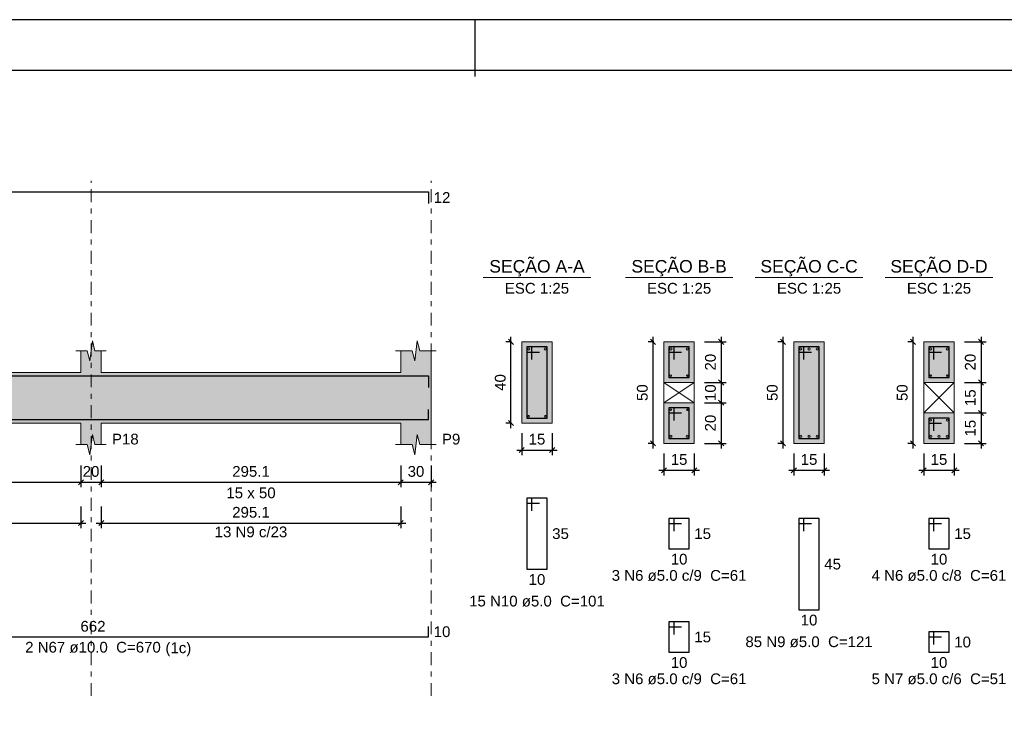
# Model space of a CAD drawing. Header units: millimetres. Extents: x 0 to 119, y 0 to 84.
# Tile 18 of 21: x 73 to 92, y 70 to 84. Entities that reach past the tile are written whole.
import ezdxf

# ---------------------------------------------------------------- set-up
doc = ezdxf.new("R2010")
doc.units = ezdxf.units.MM
doc.header["$MEASUREMENT"] = 0
doc.linetypes.add('DASHDOT', pattern=[2.54, 1.27, -0.635, 0, -0.635])
doc.linetypes.add('NULL', pattern=[0])
doc.layers.get('0').update_dxf_attribs({"lineweight": 18})
for name, color, linetype, lineweight in [('Descrição da armadura', 7, 'Continuous', 0), ('DT-Barras na forma', 2, 'Continuous', 30), ('DT-Barras no corte', 5, 'Continuous', 5), ('DT-Barras rebatidas', 2, 'Continuous', 30), ('DT-Cotas', 9, 'Continuous', 5), ('DT-Forma', 5, 'Continuous', 5), ('DT-Hachura forma vigas', 254, 'Continuous', 5), ('DT-Hachura seção vigas', 254, 'Continuous', 5), ('DT-Pontilhado', 9, 'DASHDOT', 5), ('DT-Textos', 7, 'Continuous', 5), ('Textos armaduras', 7, 'Continuous', 0)]:
    doc.layers.add(name, color=color, linetype=linetype, lineweight=lineweight)
doc.layers.add('SEDUC_MARF', color=1, linetype='Continuous')
doc.layers.add('SEDUC_MARGG', color=7, linetype='Continuous')
doc.styles.add('Arial', font='txt')
doc.dimstyles.new('UM_25.000000', dxfattribs={"dimtxt": 0.18, "dimasz": 0.1, "dimexe": 0.1, "dimexo": 0.2, "dimgap": 0, "dimtad": 1, "dimtih": 1, "dimtoh": 1, "dimdec": 1, "dimlfac": 25, "dimzin": 0, "dimdsep": 46, "dimtxsty": 'Standard', "dimcen": 0.09, "dimdle": 0.1, "dimadec": 1, "dimazin": 2, "dimtfac": 1, "dimtdec": 4, "dimtofl": 0, "dimtmove": 0, "dimatfit": 3, "dimfxl": 1, "dimtolj": 1, "dimarcsym": 0})
doc.dimstyles.new('UM_50.000000', dxfattribs={"dimtxt": 0.18, "dimasz": 0.1, "dimexe": 0.1, "dimexo": 0.2, "dimgap": 0, "dimtad": 1, "dimtih": 1, "dimtoh": 1, "dimdec": 1, "dimlfac": 50, "dimzin": 0, "dimdsep": 46, "dimtxsty": 'Standard', "dimcen": 0.09, "dimdle": 0.1, "dimadec": 1, "dimazin": 2, "dimtfac": 1, "dimtdec": 4, "dimtofl": 0, "dimtmove": 0, "dimatfit": 3, "dimfxl": 1, "dimtolj": 1, "dimarcsym": 0})

# ---------------------------------------------------------------- blocks, each defined once
blk = doc.blocks.new('_Oblique')
at = {"color": 0, "linetype": 'ByBlock', "lineweight": -2}
blk.add_line((-0.5, -0.5), (0.5, 0.5), dxfattribs=at)
blk = doc.blocks.new('*D180')
at = {"layer": 'Defpoints', "color": 0}
for p in [(67.959, 75.518), (74.136, 75.518), (74.136, 74.989)]:
    blk.add_point(p, dxfattribs=at)
at = {"layer": 'DT-Cotas', "color": 0, "lineweight": -2}
for p, q in [((67.959, 75.318), (67.959, 74.889)), ((74.136, 75.318), (74.136, 74.889)), ((67.859, 74.989), (74.236, 74.989))]:
    blk.add_line(p, q, dxfattribs=at)
at = {"layer": 'DT-Cotas', "color": 0, "lineweight": -2, "xscale": 0.1, "yscale": 0.1, "zscale": 0.1, "rotation": 180}
blk.add_blockref('_Oblique', (67.959, 74.989), dxfattribs=at)
at = {"layer": 'DT-Cotas', "color": 0, "lineweight": -2, "xscale": 0.1, "yscale": 0.1, "zscale": 0.1}
blk.add_blockref('_Oblique', (74.136, 74.989), dxfattribs=at)
at = {"layer": 'DT-Cotas', "color": 7, "insert": (71.048, 75.201), "char_height": 0.2118, "attachment_point": 5, "rotation": 0.0057, "style": 'Arial'}
blk.add_mtext('\\A1;308.9', dxfattribs=at)
blk = doc.blocks.new('*D181')
at = {"layer": 'Defpoints', "color": 0}
for p in [(74.136, 75.518), (74.536, 75.518), (74.536, 74.989)]:
    blk.add_point(p, dxfattribs=at)
at = {"layer": 'DT-Cotas', "color": 0, "lineweight": -2}
for p, q in [((74.136, 75.318), (74.136, 74.889)), ((74.536, 75.318), (74.536, 74.889)), ((74.036, 74.989), (74.636, 74.989))]:
    blk.add_line(p, q, dxfattribs=at)
at = {"layer": 'DT-Cotas', "color": 0, "lineweight": -2, "xscale": 0.1, "yscale": 0.1, "zscale": 0.1, "rotation": 180}
blk.add_blockref('_Oblique', (74.136, 74.989), dxfattribs=at)
at = {"layer": 'DT-Cotas', "color": 0, "lineweight": -2, "xscale": 0.1, "yscale": 0.1, "zscale": 0.1}
blk.add_blockref('_Oblique', (74.536, 74.989), dxfattribs=at)
at = {"layer": 'DT-Cotas', "color": 7, "insert": (74.336, 75.201), "char_height": 0.2118, "attachment_point": 5, "rotation": 0.0057, "style": 'Arial'}
blk.add_mtext('\\A1;20', dxfattribs=at)
blk = doc.blocks.new('*D182')
at = {"layer": 'Defpoints', "color": 0}
for p in [(74.536, 75.518), (80.439, 75.518), (80.439, 74.989)]:
    blk.add_point(p, dxfattribs=at)
at = {"layer": 'DT-Cotas', "color": 0, "lineweight": -2}
for p, q in [((74.536, 75.318), (74.536, 74.889)), ((80.439, 75.318), (80.439, 74.889)), ((74.436, 74.989), (80.539, 74.989))]:
    blk.add_line(p, q, dxfattribs=at)
at = {"layer": 'DT-Cotas', "color": 0, "lineweight": -2, "xscale": 0.1, "yscale": 0.1, "zscale": 0.1, "rotation": 180}
blk.add_blockref('_Oblique', (74.536, 74.989), dxfattribs=at)
at = {"layer": 'DT-Cotas', "color": 0, "lineweight": -2, "xscale": 0.1, "yscale": 0.1, "zscale": 0.1}
blk.add_blockref('_Oblique', (80.439, 74.989), dxfattribs=at)
at = {"layer": 'DT-Cotas', "color": 7, "insert": (77.488, 75.201), "char_height": 0.2118, "attachment_point": 5, "rotation": 0.0057, "style": 'Arial'}
blk.add_mtext('\\A1;295.1', dxfattribs=at)
blk = doc.blocks.new('*D183')
at = {"layer": 'Defpoints', "color": 0}
for p in [(80.439, 75.518), (81.039, 75.518), (81.039, 74.989)]:
    blk.add_point(p, dxfattribs=at)
at = {"layer": 'DT-Cotas', "color": 0, "lineweight": -2}
for p, q in [((80.439, 75.318), (80.439, 74.889)), ((81.039, 75.318), (81.039, 74.889)), ((80.339, 74.989), (81.139, 74.989))]:
    blk.add_line(p, q, dxfattribs=at)
at = {"layer": 'DT-Cotas', "color": 0, "lineweight": -2, "xscale": 0.1, "yscale": 0.1, "zscale": 0.1, "rotation": 180}
blk.add_blockref('_Oblique', (80.439, 74.989), dxfattribs=at)
at = {"layer": 'DT-Cotas', "color": 0, "lineweight": -2, "xscale": 0.1, "yscale": 0.1, "zscale": 0.1}
blk.add_blockref('_Oblique', (81.039, 74.989), dxfattribs=at)
at = {"layer": 'DT-Cotas', "color": 7, "insert": (80.739, 75.201), "char_height": 0.2118, "attachment_point": 5, "rotation": 0.0057, "style": 'Arial'}
blk.add_mtext('\\A1;30', dxfattribs=at)
blk = doc.blocks.new('*D188')
at = {"layer": 'Defpoints', "color": 0}
for p in [(82.612, 77.754), (82.824, 77.754), (82.824, 76.154)]:
    blk.add_point(p, dxfattribs=at)
at = {"layer": 'DT-Cotas', "color": 0, "lineweight": -2}
for p, q in [((82.612, 76.054), (82.612, 77.854)), ((82.624, 77.754), (82.512, 77.754)), ((82.624, 76.154), (82.512, 76.154))]:
    blk.add_line(p, q, dxfattribs=at)
at = {"layer": 'DT-Cotas', "color": 0, "lineweight": -2, "xscale": 0.1, "yscale": 0.1, "zscale": 0.1}
for p, rotation in [((82.612, 77.754), 90), ((82.612, 76.154), 270)]:
    blk.add_blockref('_Oblique', p, dxfattribs=dict(at, rotation=rotation))
at = {"layer": 'DT-Cotas', "color": 7, "insert": (82.401, 76.954), "char_height": 0.2118, "attachment_point": 5, "rotation": 90, "style": 'Arial'}
blk.add_mtext('\\A1;40', dxfattribs=at)
blk = doc.blocks.new('*D189')
at = {"layer": 'Defpoints', "color": 0}
for p in [(82.824, 76.154), (83.424, 76.154), (83.424, 75.624)]:
    blk.add_point(p, dxfattribs=at)
at = {"layer": 'DT-Cotas', "color": 0, "lineweight": -2}
for p, q in [((82.824, 75.954), (82.824, 75.524)), ((83.424, 75.954), (83.424, 75.524)), ((82.724, 75.624), (83.524, 75.624))]:
    blk.add_line(p, q, dxfattribs=at)
at = {"layer": 'DT-Cotas', "color": 0, "lineweight": -2, "xscale": 0.1, "yscale": 0.1, "zscale": 0.1, "rotation": 180}
blk.add_blockref('_Oblique', (82.824, 75.624), dxfattribs=at)
at = {"layer": 'DT-Cotas', "color": 0, "lineweight": -2, "xscale": 0.1, "yscale": 0.1, "zscale": 0.1}
blk.add_blockref('_Oblique', (83.424, 75.624), dxfattribs=at)
at = {"layer": 'DT-Cotas', "color": 7, "insert": (83.124, 75.836), "char_height": 0.2118, "attachment_point": 5, "rotation": 0.0057, "style": 'Arial'}
blk.add_mtext('\\A1;15', dxfattribs=at)
blk = doc.blocks.new('*D190')
at = {"layer": 'Defpoints', "color": 0}
for p in [(85.413, 77.754), (85.625, 77.754), (85.625, 75.754)]:
    blk.add_point(p, dxfattribs=at)
at = {"layer": 'DT-Cotas', "color": 0, "lineweight": -2}
for p, q in [((85.413, 75.654), (85.413, 77.854)), ((85.425, 77.754), (85.313, 77.754)), ((85.425, 75.754), (85.313, 75.754))]:
    blk.add_line(p, q, dxfattribs=at)
at = {"layer": 'DT-Cotas', "color": 0, "lineweight": -2, "xscale": 0.1, "yscale": 0.1, "zscale": 0.1}
for p, rotation in [((85.413, 77.754), 90), ((85.413, 75.754), 270)]:
    blk.add_blockref('_Oblique', p, dxfattribs=dict(at, rotation=rotation))
at = {"layer": 'DT-Cotas', "color": 7, "insert": (85.201, 76.754), "char_height": 0.2118, "attachment_point": 5, "rotation": 90, "style": 'Arial'}
blk.add_mtext('\\A1;50', dxfattribs=at)
blk = doc.blocks.new('*D191')
at = {"layer": 'Defpoints', "color": 0}
for p in [(85.625, 75.754), (86.225, 75.754), (86.225, 75.224)]:
    blk.add_point(p, dxfattribs=at)
at = {"layer": 'DT-Cotas', "color": 0, "lineweight": -2}
for p, q in [((85.625, 75.554), (85.625, 75.124)), ((86.225, 75.554), (86.225, 75.124)), ((85.525, 75.224), (86.325, 75.224))]:
    blk.add_line(p, q, dxfattribs=at)
at = {"layer": 'DT-Cotas', "color": 0, "lineweight": -2, "xscale": 0.1, "yscale": 0.1, "zscale": 0.1, "rotation": 180}
blk.add_blockref('_Oblique', (85.625, 75.224), dxfattribs=at)
at = {"layer": 'DT-Cotas', "color": 0, "lineweight": -2, "xscale": 0.1, "yscale": 0.1, "zscale": 0.1}
blk.add_blockref('_Oblique', (86.225, 75.224), dxfattribs=at)
at = {"layer": 'DT-Cotas', "color": 7, "insert": (85.925, 75.436), "char_height": 0.2118, "attachment_point": 5, "rotation": 0.0057, "style": 'Arial'}
blk.add_mtext('\\A1;15', dxfattribs=at)
blk = doc.blocks.new('*D192')
at = {"layer": 'Defpoints', "color": 0}
for p in [(86.225, 77.754), (86.225, 76.954), (86.754, 76.954)]:
    blk.add_point(p, dxfattribs=at)
at = {"layer": 'DT-Cotas', "color": 0, "lineweight": -2}
for p, q in [((86.754, 77.854), (86.754, 76.854)), ((86.425, 77.754), (86.854, 77.754)), ((86.425, 76.954), (86.854, 76.954))]:
    blk.add_line(p, q, dxfattribs=at)
at = {"layer": 'DT-Cotas', "color": 0, "lineweight": -2, "xscale": 0.1, "yscale": 0.1, "zscale": 0.1}
for p, rotation in [((86.754, 77.754), 90), ((86.754, 76.954), 270)]:
    blk.add_blockref('_Oblique', p, dxfattribs=dict(at, rotation=rotation))
at = {"layer": 'DT-Cotas', "color": 7, "insert": (86.543, 77.354), "char_height": 0.2118, "attachment_point": 5, "rotation": 90, "style": 'Arial'}
blk.add_mtext('\\A1;20', dxfattribs=at)
blk = doc.blocks.new('*D193')
at = {"layer": 'Defpoints', "color": 0}
for p in [(86.225, 76.954), (86.225, 76.554), (86.754, 76.554)]:
    blk.add_point(p, dxfattribs=at)
at = {"layer": 'DT-Cotas', "color": 0, "lineweight": -2}
for p, q in [((86.754, 77.054), (86.754, 76.454)), ((86.425, 76.954), (86.854, 76.954)), ((86.425, 76.554), (86.854, 76.554))]:
    blk.add_line(p, q, dxfattribs=at)
at = {"layer": 'DT-Cotas', "color": 0, "lineweight": -2, "xscale": 0.1, "yscale": 0.1, "zscale": 0.1}
for p, rotation in [((86.754, 76.954), 90), ((86.754, 76.554), 270)]:
    blk.add_blockref('_Oblique', p, dxfattribs=dict(at, rotation=rotation))
at = {"layer": 'DT-Cotas', "color": 7, "insert": (86.543, 76.754), "char_height": 0.2118, "attachment_point": 5, "rotation": 90, "style": 'Arial'}
blk.add_mtext('\\A1;10', dxfattribs=at)
blk = doc.blocks.new('*D194')
at = {"layer": 'Defpoints', "color": 0}
for p in [(86.225, 76.554), (86.225, 75.754), (86.754, 75.754)]:
    blk.add_point(p, dxfattribs=at)
at = {"layer": 'DT-Cotas', "color": 0, "lineweight": -2}
for p, q in [((86.754, 76.654), (86.754, 75.654)), ((86.425, 76.554), (86.854, 76.554)), ((86.425, 75.754), (86.854, 75.754))]:
    blk.add_line(p, q, dxfattribs=at)
at = {"layer": 'DT-Cotas', "color": 0, "lineweight": -2, "xscale": 0.1, "yscale": 0.1, "zscale": 0.1}
for p, rotation in [((86.754, 76.554), 90), ((86.754, 75.754), 270)]:
    blk.add_blockref('_Oblique', p, dxfattribs=dict(at, rotation=rotation))
at = {"layer": 'DT-Cotas', "color": 7, "insert": (86.543, 76.154), "char_height": 0.2118, "attachment_point": 5, "rotation": 90, "style": 'Arial'}
blk.add_mtext('\\A1;20', dxfattribs=at)
blk = doc.blocks.new('*D195')
at = {"layer": 'Defpoints', "color": 0}
for p in [(87.974, 77.754), (88.186, 77.754), (88.186, 75.754)]:
    blk.add_point(p, dxfattribs=at)
at = {"layer": 'DT-Cotas', "color": 0, "lineweight": -2}
for p, q in [((87.974, 75.654), (87.974, 77.854)), ((87.986, 77.754), (87.874, 77.754)), ((87.986, 75.754), (87.874, 75.754))]:
    blk.add_line(p, q, dxfattribs=at)
at = {"layer": 'DT-Cotas', "color": 0, "lineweight": -2, "xscale": 0.1, "yscale": 0.1, "zscale": 0.1}
for p, rotation in [((87.974, 77.754), 90), ((87.974, 75.754), 270)]:
    blk.add_blockref('_Oblique', p, dxfattribs=dict(at, rotation=rotation))
at = {"layer": 'DT-Cotas', "color": 7, "insert": (87.762, 76.754), "char_height": 0.2118, "attachment_point": 5, "rotation": 90, "style": 'Arial'}
blk.add_mtext('\\A1;50', dxfattribs=at)
blk = doc.blocks.new('*D196')
at = {"layer": 'Defpoints', "color": 0}
for p in [(88.186, 75.754), (88.786, 75.754), (88.786, 75.224)]:
    blk.add_point(p, dxfattribs=at)
at = {"layer": 'DT-Cotas', "color": 0, "lineweight": -2}
for p, q in [((88.186, 75.554), (88.186, 75.124)), ((88.786, 75.554), (88.786, 75.124)), ((88.086, 75.224), (88.886, 75.224))]:
    blk.add_line(p, q, dxfattribs=at)
at = {"layer": 'DT-Cotas', "color": 0, "lineweight": -2, "xscale": 0.1, "yscale": 0.1, "zscale": 0.1, "rotation": 180}
blk.add_blockref('_Oblique', (88.186, 75.224), dxfattribs=at)
at = {"layer": 'DT-Cotas', "color": 0, "lineweight": -2, "xscale": 0.1, "yscale": 0.1, "zscale": 0.1}
blk.add_blockref('_Oblique', (88.786, 75.224), dxfattribs=at)
at = {"layer": 'DT-Cotas', "color": 7, "insert": (88.486, 75.436), "char_height": 0.2118, "attachment_point": 5, "rotation": 0.0057, "style": 'Arial'}
blk.add_mtext('\\A1;15', dxfattribs=at)
blk = doc.blocks.new('*D197')
at = {"layer": 'Defpoints', "color": 0}
for p in [(90.535, 77.754), (90.747, 77.754), (90.747, 75.754)]:
    blk.add_point(p, dxfattribs=at)
at = {"layer": 'DT-Cotas', "color": 0, "lineweight": -2}
for p, q in [((90.535, 75.654), (90.535, 77.854)), ((90.547, 77.754), (90.435, 77.754)), ((90.547, 75.754), (90.435, 75.754))]:
    blk.add_line(p, q, dxfattribs=at)
at = {"layer": 'DT-Cotas', "color": 0, "lineweight": -2, "xscale": 0.1, "yscale": 0.1, "zscale": 0.1}
for p, rotation in [((90.535, 77.754), 90), ((90.535, 75.754), 270)]:
    blk.add_blockref('_Oblique', p, dxfattribs=dict(at, rotation=rotation))
at = {"layer": 'DT-Cotas', "color": 7, "insert": (90.323, 76.754), "char_height": 0.2118, "attachment_point": 5, "rotation": 90, "style": 'Arial'}
blk.add_mtext('\\A1;50', dxfattribs=at)
blk = doc.blocks.new('*D198')
at = {"layer": 'Defpoints', "color": 0}
for p in [(90.747, 75.754), (91.347, 75.754), (91.347, 75.224)]:
    blk.add_point(p, dxfattribs=at)
at = {"layer": 'DT-Cotas', "color": 0, "lineweight": -2}
for p, q in [((90.747, 75.554), (90.747, 75.124)), ((91.347, 75.554), (91.347, 75.124)), ((90.647, 75.224), (91.447, 75.224))]:
    blk.add_line(p, q, dxfattribs=at)
at = {"layer": 'DT-Cotas', "color": 0, "lineweight": -2, "xscale": 0.1, "yscale": 0.1, "zscale": 0.1, "rotation": 180}
blk.add_blockref('_Oblique', (90.747, 75.224), dxfattribs=at)
at = {"layer": 'DT-Cotas', "color": 0, "lineweight": -2, "xscale": 0.1, "yscale": 0.1, "zscale": 0.1}
blk.add_blockref('_Oblique', (91.347, 75.224), dxfattribs=at)
at = {"layer": 'DT-Cotas', "color": 7, "insert": (91.047, 75.436), "char_height": 0.2118, "attachment_point": 5, "rotation": 0.0057, "style": 'Arial'}
blk.add_mtext('\\A1;15', dxfattribs=at)
blk = doc.blocks.new('*D199')
at = {"layer": 'Defpoints', "color": 0}
for p in [(91.347, 77.754), (91.347, 76.954), (91.877, 76.954)]:
    blk.add_point(p, dxfattribs=at)
at = {"layer": 'DT-Cotas', "color": 0, "lineweight": -2}
for p, q in [((91.877, 77.854), (91.877, 76.854)), ((91.547, 77.754), (91.977, 77.754)), ((91.547, 76.954), (91.977, 76.954))]:
    blk.add_line(p, q, dxfattribs=at)
at = {"layer": 'DT-Cotas', "color": 0, "lineweight": -2, "xscale": 0.1, "yscale": 0.1, "zscale": 0.1}
for p, rotation in [((91.877, 77.754), 90), ((91.877, 76.954), 270)]:
    blk.add_blockref('_Oblique', p, dxfattribs=dict(at, rotation=rotation))
at = {"layer": 'DT-Cotas', "color": 7, "insert": (91.665, 77.354), "char_height": 0.2118, "attachment_point": 5, "rotation": 90, "style": 'Arial'}
blk.add_mtext('\\A1;20', dxfattribs=at)
blk = doc.blocks.new('*D200')
at = {"layer": 'Defpoints', "color": 0}
for p in [(91.347, 76.954), (91.347, 76.354), (91.877, 76.354)]:
    blk.add_point(p, dxfattribs=at)
at = {"layer": 'DT-Cotas', "color": 0, "lineweight": -2}
for p, q in [((91.877, 77.054), (91.877, 76.254)), ((91.547, 76.954), (91.977, 76.954)), ((91.547, 76.354), (91.977, 76.354))]:
    blk.add_line(p, q, dxfattribs=at)
at = {"layer": 'DT-Cotas', "color": 0, "lineweight": -2, "xscale": 0.1, "yscale": 0.1, "zscale": 0.1}
for p, rotation in [((91.877, 76.954), 90), ((91.877, 76.354), 270)]:
    blk.add_blockref('_Oblique', p, dxfattribs=dict(at, rotation=rotation))
at = {"layer": 'DT-Cotas', "color": 7, "insert": (91.665, 76.654), "char_height": 0.2118, "attachment_point": 5, "rotation": 90, "style": 'Arial'}
blk.add_mtext('\\A1;15', dxfattribs=at)
blk = doc.blocks.new('*D201')
at = {"layer": 'Defpoints', "color": 0}
for p in [(91.347, 76.354), (91.347, 75.754), (91.877, 75.754)]:
    blk.add_point(p, dxfattribs=at)
at = {"layer": 'DT-Cotas', "color": 0, "lineweight": -2}
for p, q in [((91.547, 76.354), (91.977, 76.354)), ((91.877, 76.454), (91.877, 75.654)), ((91.547, 75.754), (91.977, 75.754))]:
    blk.add_line(p, q, dxfattribs=at)
at = {"layer": 'DT-Cotas', "color": 0, "lineweight": -2, "xscale": 0.1, "yscale": 0.1, "zscale": 0.1}
for p, rotation in [((91.877, 76.354), 90), ((91.877, 75.754), 270)]:
    blk.add_blockref('_Oblique', p, dxfattribs=dict(at, rotation=rotation))
at = {"layer": 'DT-Cotas', "color": 7, "insert": (91.665, 76.054), "char_height": 0.2118, "attachment_point": 5, "rotation": 90, "style": 'Arial'}
blk.add_mtext('\\A1;15', dxfattribs=at)
blk = doc.blocks.new('*D209')
at = {"layer": 'Defpoints', "color": 0}
for p in [(67.959, 74.714), (74.136, 74.714), (74.136, 74.184)]:
    blk.add_point(p, dxfattribs=at)
at = {"layer": 'DT-Cotas', "color": 0, "lineweight": -2}
for p, q in [((67.959, 74.514), (67.959, 74.084)), ((74.136, 74.514), (74.136, 74.084)), ((67.859, 74.184), (74.236, 74.184))]:
    blk.add_line(p, q, dxfattribs=at)
at = {"layer": 'DT-Cotas', "color": 0, "lineweight": -2, "xscale": 0.1, "yscale": 0.1, "zscale": 0.1, "rotation": 180}
blk.add_blockref('_Oblique', (67.959, 74.184), dxfattribs=at)
at = {"layer": 'DT-Cotas', "color": 0, "lineweight": -2, "xscale": 0.1, "yscale": 0.1, "zscale": 0.1}
blk.add_blockref('_Oblique', (74.136, 74.184), dxfattribs=at)
at = {"layer": 'DT-Cotas', "color": 7, "insert": (71.048, 74.396), "char_height": 0.2118, "attachment_point": 5, "rotation": 0.0057, "style": 'Arial'}
blk.add_mtext('\\A1;308.9', dxfattribs=at)
blk = doc.blocks.new('*D210')
at = {"layer": 'Defpoints', "color": 0}
for p in [(74.536, 74.714), (80.439, 74.714), (80.439, 74.184)]:
    blk.add_point(p, dxfattribs=at)
at = {"layer": 'DT-Cotas', "color": 0, "lineweight": -2}
for p, q in [((74.536, 74.514), (74.536, 74.084)), ((80.439, 74.514), (80.439, 74.084)), ((74.436, 74.184), (80.539, 74.184))]:
    blk.add_line(p, q, dxfattribs=at)
at = {"layer": 'DT-Cotas', "color": 0, "lineweight": -2, "xscale": 0.1, "yscale": 0.1, "zscale": 0.1, "rotation": 180}
blk.add_blockref('_Oblique', (74.536, 74.184), dxfattribs=at)
at = {"layer": 'DT-Cotas', "color": 0, "lineweight": -2, "xscale": 0.1, "yscale": 0.1, "zscale": 0.1}
blk.add_blockref('_Oblique', (80.439, 74.184), dxfattribs=at)
at = {"layer": 'DT-Cotas', "color": 7, "insert": (77.488, 74.396), "char_height": 0.2118, "attachment_point": 5, "rotation": 0.0057, "style": 'Arial'}
blk.add_mtext('\\A1;295.1', dxfattribs=at)

msp = doc.modelspace()

# ---------------------------------------------------------------- hatches: boundary and pattern name
at = {"layer": 'DT-Hachura forma vigas', "linetype": 'Continuous'}
h = msp.add_hatch(color=254, dxfattribs=at)
h.paths.add_polyline_path([(81.0391, 75.7302), (81.0391, 76.1538), (81.0391, 77.1538), (81.0391, 77.5774), (80.8141, 77.5774), (80.7641, 77.7774), (80.7141, 77.3774), (80.6641, 77.5774), (80.4391, 77.5774), (80.4391, 77.1538), (74.5363, 77.1538), (74.5363, 77.5774), (74.4113, 77.5774), (74.3613, 77.7774), (74.3113, 77.3774), (74.2613, 77.5774), (74.1363, 77.5774), (74.1363, 77.1538), (67.9591, 77.1538), (67.9591, 77.5774), (67.8341, 77.5774), (67.7841, 77.7774), (67.7341, 77.3774), (67.6841, 77.5774), (67.5591, 77.5774), (67.5591, 77.1538), (62.7391, 77.1538), (62.7391, 76.1538), (67.5591, 76.1538), (67.5591, 75.7302), (67.6841, 75.7302), (67.7341, 75.5302), (67.7841, 75.9302), (67.8341, 75.7302), (67.9591, 75.7302), (67.9591, 76.1538), (74.1363, 76.1538), (74.1363, 75.7302), (74.2613, 75.7302), (74.3113, 75.5302), (74.3613, 75.9302), (74.4113, 75.7302), (74.5363, 75.7302), (74.5363, 76.1538), (80.4391, 76.1538), (80.4391, 75.7302), (80.6641, 75.7302), (80.7141, 75.5302), (80.7641, 75.9302), (80.8141, 75.7302), (81.0391, 75.7302)])
h.paths.add_polyline_path([(65.4591, 76.7538), (64.8591, 76.7538), (64.8591, 76.4538), (65.4591, 76.4538), (65.4591, 76.7538)], flags=0)
at = {"layer": 'DT-Hachura seção vigas', "linetype": 'Continuous'}
for points in [[(82.8242, 76.1538), (82.8242, 76.1538), (83.4242, 76.1538), (83.4242, 77.7538), (82.8242, 77.7538), (82.8242, 76.1538)], [(88.186, 75.7538), (88.186, 75.7538), (88.786, 75.7538), (88.786, 77.7538), (88.186, 77.7538), (88.186, 75.7538)]]:
    msp.add_hatch(color=254, dxfattribs=at).paths.add_polyline_path(points)
h = msp.add_hatch(color=254, dxfattribs=at)
h.paths.add_polyline_path([(85.6249, 75.7538), (85.6249, 75.7538), (86.2249, 75.7538), (86.2249, 77.7538), (85.6249, 77.7538), (85.6249, 75.7538)])
h.paths.add_polyline_path([(86.2249, 76.9538), (85.6249, 76.9538), (85.6249, 76.5538), (86.2249, 76.5538), (86.2249, 76.9538)], flags=0)
h = msp.add_hatch(color=254, dxfattribs=at)
h.paths.add_polyline_path([(90.747, 75.7538), (90.747, 75.7538), (91.347, 75.7538), (91.347, 77.7538), (90.747, 77.7538), (90.747, 75.7538)])
h.paths.add_polyline_path([(91.347, 76.9538), (90.747, 76.9538), (90.747, 76.3538), (91.347, 76.3538), (91.347, 76.9538)], flags=0)

# ---------------------------------------------------------------- linework, layer by layer
at = {"layer": 'DT-Barras na forma'}
for p, q in [((83.0242, 77.6538), (82.9242, 77.6538)), ((82.9242, 77.6538), (82.9242, 76.2538)), ((83.3242, 77.6538), (82.9242, 77.6538)), ((82.9242, 77.6538), (82.9242, 77.5538)), ((83.0242, 77.4038), (83.0242, 77.6538)), ((83.3242, 76.2538), (83.3242, 77.6538)), ((88.386, 77.6538), (88.286, 77.6538)), ((88.286, 77.6538), (88.286, 75.8538)), ((88.686, 77.6538), (88.286, 77.6538)), ((88.286, 77.6538), (88.286, 77.5538)), ((88.386, 77.4038), (88.386, 77.6538)), ((88.686, 75.8538), (88.686, 77.6538)), ((82.9242, 77.5538), (83.1742, 77.5538)), ((88.286, 77.5538), (88.536, 77.5538)), ((82.9242, 76.2538), (83.3242, 76.2538)), ((88.286, 75.8538), (88.686, 75.8538))]:
    msp.add_line(p, q, dxfattribs=at)
for points in [[(85.8249, 77.4038), (85.8249, 77.6538), (85.7249, 77.6538), (85.7249, 77.0538), (86.1249, 77.0538), (86.1249, 77.6538), (85.7249, 77.6538), (85.7249, 77.5538), (85.9749, 77.5538)], [(90.947, 77.4038), (90.947, 77.6538), (90.847, 77.6538), (90.847, 77.0538), (91.247, 77.0538), (91.247, 77.6538), (90.847, 77.6538), (90.847, 77.5538), (91.097, 77.5538)], [(62.0239, 77.0838), (80.9891, 77.0838), (80.9891, 76.8538)], [(67.7591, 76.2238), (80.9891, 76.2238), (80.9891, 76.4238)], [(85.8249, 76.2038), (85.8249, 76.4538), (85.7249, 76.4538), (85.7249, 75.8538), (86.1249, 75.8538), (86.1249, 76.4538), (85.7249, 76.4538), (85.7249, 76.3538), (85.9749, 76.3538)], [(90.947, 76.0038), (90.947, 76.2538), (90.847, 76.2538), (90.847, 75.8538), (91.247, 75.8538), (91.247, 76.2538), (90.847, 76.2538), (90.847, 76.1538), (91.097, 76.1538)]]:
    msp.add_lwpolyline(points, dxfattribs=at)
at = {"layer": 'DT-Barras no corte'}
for centre, radius in [((82.9642, 77.6138), 0.02), ((83.2842, 77.6138), 0.02), ((85.7649, 77.6138), 0.02), ((86.0849, 77.6138), 0.02), ((88.326, 77.6138), 0.02), ((88.486, 77.6138), 0.02), ((88.646, 77.6138), 0.02), ((90.887, 77.6138), 0.02), ((91.207, 77.6138), 0.02), ((85.7609, 77.0898), 0.016), ((86.0889, 77.0898), 0.016), ((90.883, 77.0898), 0.016), ((91.211, 77.0898), 0.016), ((82.9602, 76.2898), 0.016), ((83.2882, 76.2898), 0.016), ((85.7609, 76.4178), 0.016), ((86.0889, 76.4178), 0.016), ((90.887, 76.2138), 0.02), ((91.207, 76.2138), 0.02), ((85.7649, 75.8938), 0.02), ((86.0849, 75.8938), 0.02), ((88.326, 75.8938), 0.02), ((88.486, 75.8938), 0.02), ((88.646, 75.8938), 0.02), ((90.887, 75.8938), 0.02), ((91.047, 75.8938), 0.02), ((91.207, 75.8938), 0.02)]:
    msp.add_circle(centre, radius, dxfattribs=at)
at = {"layer": 'DT-Barras rebatidas'}
for points in [[(62.0239, 80.7126), (80.9891, 80.7126), (80.9891, 80.4826)], [(83.0242, 74.4271), (83.0242, 74.6771), (82.9242, 74.6771), (82.9242, 73.2771), (83.3242, 73.2771), (83.3242, 74.6771), (82.9242, 74.6771), (82.9242, 74.5771), (83.1742, 74.5771)], [(85.8249, 74.0271), (85.8249, 74.2771), (85.7249, 74.2771), (85.7249, 73.6771), (86.1249, 73.6771), (86.1249, 74.2771), (85.7249, 74.2771), (85.7249, 74.1771), (85.9749, 74.1771)], [(88.386, 74.0271), (88.386, 74.2771), (88.286, 74.2771), (88.286, 72.4771), (88.686, 72.4771), (88.686, 74.2771), (88.286, 74.2771), (88.286, 74.1771), (88.536, 74.1771)], [(90.947, 74.0271), (90.947, 74.2771), (90.847, 74.2771), (90.847, 73.6771), (91.247, 73.6771), (91.247, 74.2771), (90.847, 74.2771), (90.847, 74.1771), (91.097, 74.1771)], [(85.8249, 71.9917), (85.8249, 72.2417), (85.7249, 72.2417), (85.7249, 71.6417), (86.1249, 71.6417), (86.1249, 72.2417), (85.7249, 72.2417), (85.7249, 72.1417), (85.9749, 72.1417)], [(67.7591, 71.9454), (80.9891, 71.9454), (80.9891, 72.1454)], [(90.947, 71.7917), (90.947, 72.0417), (90.847, 72.0417), (90.847, 71.6417), (91.247, 71.6417), (91.247, 72.0417), (90.847, 72.0417), (90.847, 71.9417), (91.097, 71.9417)]]:
    msp.add_lwpolyline(points, dxfattribs=at)
at = {"layer": 'DT-Forma'}
for p, q in [((74.3113, 77.3774), (74.3613, 77.7774)), ((74.3613, 77.7774), (74.4113, 77.5774)), ((80.7141, 77.3774), (80.7641, 77.7774)), ((80.7641, 77.7774), (80.8141, 77.5774)), ((83.4242, 77.7538), (82.8242, 77.7538)), ((82.8242, 77.7538), (82.8242, 76.1538)), ((83.4242, 76.1538), (83.4242, 77.7538)), ((86.2249, 77.7538), (85.6249, 77.7538)), ((85.6249, 77.7538), (85.6249, 75.7538)), ((86.2249, 75.7538), (86.2249, 77.7538)), ((88.786, 77.7538), (88.186, 77.7538)), ((88.186, 77.7538), (88.186, 75.7538)), ((88.786, 75.7538), (88.786, 77.7538)), ((91.347, 77.7538), (90.747, 77.7538)), ((90.747, 77.7538), (90.747, 75.7538)), ((91.347, 75.7538), (91.347, 77.7538)), ((74.0363, 77.5774), (74.2613, 77.5774)), ((74.1363, 77.1538), (74.1363, 77.5774)), ((74.2613, 77.5774), (74.3113, 77.3774)), ((74.4113, 77.5774), (74.6363, 77.5774)), ((74.5363, 77.5774), (74.5363, 77.1538)), ((80.3391, 77.5774), (80.6641, 77.5774)), ((80.4391, 77.1538), (80.4391, 77.5774)), ((80.6641, 77.5774), (80.7141, 77.3774)), ((80.8141, 77.5774), (81.1391, 77.5774)), ((81.0391, 77.5774), (81.0391, 77.1538)), ((67.9591, 77.1538), (74.1363, 77.1538)), ((74.5363, 77.1538), (80.4391, 77.1538)), ((85.6249, 76.9538), (86.2249, 76.9538)), ((85.6249, 76.9538), (86.2249, 76.5538)), ((85.6249, 76.5538), (86.2249, 76.9538)), ((90.747, 76.9538), (91.347, 76.9538)), ((90.747, 76.9538), (91.347, 76.3538)), ((90.747, 76.3538), (91.347, 76.9538)), ((85.6249, 76.5538), (86.2249, 76.5538)), ((90.747, 76.3538), (91.347, 76.3538)), ((67.9591, 76.1538), (74.1363, 76.1538)), ((74.1363, 76.1538), (74.1363, 75.7302)), ((74.5363, 75.7302), (74.5363, 76.1538)), ((74.5363, 76.1538), (80.4391, 76.1538)), ((80.4391, 76.1538), (80.4391, 75.7302)), ((81.0391, 75.7302), (81.0391, 76.1538)), ((82.8242, 76.1538), (83.4242, 76.1538)), ((74.3113, 75.5302), (74.3613, 75.9302)), ((74.3613, 75.9302), (74.4113, 75.7302)), ((80.7141, 75.5302), (80.7641, 75.9302)), ((80.7641, 75.9302), (80.8141, 75.7302)), ((74.0363, 75.7302), (74.2613, 75.7302)), ((74.2613, 75.7302), (74.3113, 75.5302)), ((74.4113, 75.7302), (74.6363, 75.7302)), ((80.3391, 75.7302), (80.6641, 75.7302)), ((80.6641, 75.7302), (80.7141, 75.5302)), ((80.8141, 75.7302), (81.1391, 75.7302)), ((85.6249, 75.7538), (86.2249, 75.7538)), ((88.186, 75.7538), (88.786, 75.7538)), ((90.747, 75.7538), (91.347, 75.7538))]:
    msp.add_line(p, q, dxfattribs=at)
at = {"layer": 'DT-Forma', "linetype": 'Continuous'}
msp.add_line((81.0391, 77.1538), (81.0391, 76.1538), dxfattribs=at)
at = {"layer": 'DT-Pontilhado', "ltscale": 0.2}
for p, q in [((74.3363, 70.7785), (74.3363, 80.9244)), ((81.0391, 70.7785), (81.0391, 80.9244))]:
    msp.add_line(p, q, dxfattribs=at)
at = {"layer": 'DT-Textos'}
for p, q in [((82.0652, 79.0187), (84.1832, 79.0187)), ((84.8659, 79.0187), (86.9839, 79.0187)), ((87.427, 79.0187), (89.545, 79.0187)), ((89.988, 79.0187), (92.106, 79.0187))]:
    msp.add_line(p, q, dxfattribs=at)
at = {"layer": 'SEDUC_MARF'}
msp.add_line((81.9015, 84.1), (81.9015, 82.9804), dxfattribs=at)
msp.add_lwpolyline([(118.9, 84.1), (0, 84.1), (0, 0), (118.9, 0)], close=True, dxfattribs=at)
at = {"layer": 'SEDUC_MARGG'}
msp.add_lwpolyline([(2.5, 1), (117.9, 1), (117.9, 83.1), (2.5, 83.1), (2.5, 1)], dxfattribs=at)

# ---------------------------------------------------------------- texts
at = {"layer": 'Descrição da armadura', "linetype": 'NULL', "char_height": 0.2118, "attachment_point": 8, "line_spacing_factor": 0.9, "style": 'Arial'}
for s, insert, width in [('13 N9 c/23', (77.4877, 73.9024), 2.805127), ('3 N6 ø5.0 c/9  C=61', (85.925, 73.0419), 5.206689), ('4 N6 ø5.0 c/8  C=61', (91.047, 73.0419), 5.206689), ('15 N10 ø5.0  C=101', (83.124, 72.5359), 5.239541), ('85 N9 ø5.0  C=121', (88.486, 71.7359), 4.916973), ('2 N67 ø10.0  C=670', (74.374, 71.6279), 5.239541), ('3 N6 ø5.0 c/9  C=61', (85.925, 71.0059), 5.206689), ('5 N7 ø5.0 c/6  C=51', (91.047, 71.0059), 5.206689)]:
    msp.add_mtext(s, dxfattribs=dict(at, insert=insert, width=width))
at = {"layer": 'DT-Textos', "linetype": 'NULL', "line_spacing_factor": 0.798, "style": 'Arial'}
for s, insert, char_height, width, attachment_point in [('SEÇÃO A-A', (83.124, 79.043), 0.2471, 3.812061, 8), ('SEÇÃO B-B', (85.925, 79.043), 0.2471, 3.812061, 8), ('SEÇÃO C-C', (88.486, 79.043), 0.2471, 3.889307, 8), ('SEÇÃO D-D', (91.047, 79.043), 0.2471, 3.889307, 8), ('ESC 1:25', (83.124, 78.7009), 0.2118, 2.482559, 8), ('ESC 1:25', (85.925, 78.7009), 0.2118, 2.482559, 8), ('ESC 1:25', (88.486, 78.7009), 0.2118, 2.482559, 8), ('ESC 1:25', (91.047, 78.7009), 0.2118, 2.482559, 8), ('P18', (74.748, 75.7299), 0.2118, 1.031992, 7), ('P9', (81.251, 75.7299), 0.2118, 0.709424, 7), ('15 x 50', (77.488, 74.6709), 0.2118, 1.902559, 8), ('(1c)', (75.802, 71.558), 0.2118, 0.998857, 7)]:
    msp.add_mtext(s, dxfattribs=dict(at, insert=insert, char_height=char_height, width=width, attachment_point=attachment_point))
at = {"layer": 'Textos armaduras', "linetype": 'NULL', "char_height": 0.2118, "line_spacing_factor": 0.9, "style": 'Arial'}
for s, insert, width, attachment_point in [('12', (81.0891, 80.7035), 1.045137, 1), ('35', (83.4242, 74.083), 1.045137, 1), ('15', (86.2249, 74.083), 1.045137, 1), ('15', (91.347, 74.083), 1.045137, 1), ('10', (85.9249, 73.5798), 1.045137, 2), ('10', (91.047, 73.5798), 1.045137, 2), ('45', (88.786, 73.483), 1.045137, 1), ('10', (83.1242, 73.1798), 1.045137, 2), ('10', (88.486, 72.3798), 1.045137, 2), ('662', (74.3741, 72.0427), 1.367705, 8), ('10', (81.0891, 72.1513), 1.045137, 1), ('15', (86.2249, 72.0476), 1.045137, 1), ('10', (91.347, 71.9476), 1.045137, 1), ('10', (85.9249, 71.5444), 1.045137, 2), ('10', (91.047, 71.5444), 1.045137, 2)]:
    msp.add_mtext(s, dxfattribs=dict(at, insert=insert, width=width, attachment_point=attachment_point))

# ---------------------------------------------------------------- dimensions: what is measured, and where the dimension line sits
at = {"layer": 'DT-Cotas'}
for base, p1, p2, picture, middle in [((82.6124, 77.7538), (82.8242, 76.1538), (82.8242, 77.7538), '*D188', (82.4006, 76.9538)), ((85.4131, 77.7538), (85.6249, 75.7538), (85.6249, 77.7538), '*D190', (85.2013, 76.7538)), ((86.7544, 76.9538), (86.2249, 77.7538), (86.2249, 76.9538), '*D192', (86.5426, 77.3538)), ((87.9742, 77.7538), (88.186, 75.7538), (88.186, 77.7538), '*D195', (87.7624, 76.7538)), ((90.5352, 77.7538), (90.747, 75.7538), (90.747, 77.7538), '*D197', (90.3234, 76.7538)), ((91.8765, 76.9538), (91.347, 77.7538), (91.347, 76.9538), '*D199', (91.6647, 77.3538)), ((86.7544, 76.5538), (86.2249, 76.9538), (86.2249, 76.5538), '*D193', (86.5426, 76.7538)), ((91.8765, 76.3538), (91.347, 76.9538), (91.347, 76.3538), '*D200', (91.6647, 76.6538)), ((86.7544, 75.7538), (86.2249, 76.5538), (86.2249, 75.7538), '*D194', (86.5426, 76.1538)), ((91.8765, 75.7538), (91.347, 76.3538), (91.347, 75.7538), '*D201', (91.6647, 76.0538))]:
    dim = msp.add_linear_dim(base=base, p1=p1, p2=p2, angle=90, dimstyle='UM_25.000000', override={"dimtxt": 0.2118, "dimasz": 0.1, "dimexe": 0.1, "dimexo": 0.2, "dimtad": 1, "dimtih": 0, "dimtoh": 0, "dimdec": 1, "dimlfac": 25, "dimzin": 8, "dimtxsty": 'Arial', "dimblk": 'Oblique', "dimblk1": 'Oblique', "dimblk2": 'Oblique', "dimsah": 1, "dimdle": 0.1, "dimse1": 0, "dimse2": 0, "dimclrt": 7, "dimadec": 1, "dimazin": 3, "dimtmove": 2, "dimldrblk": 'Oblique'}, dxfattribs=at)
    dim.commit()
    dim.dimension.update_dxf_attribs({"geometry": picture, "text_midpoint": middle, "dimtype": 160, "text_rotation": 90})
for base, p1, p2, dimstyle, override, picture, middle in [((83.4242, 75.6243), (82.8242, 76.1538), (83.4242, 76.1538), 'UM_25.000000', {"dimtxt": 0.2118, "dimasz": 0.1, "dimexe": 0.1, "dimexo": 0.2, "dimtad": 1, "dimtih": 0, "dimtoh": 0, "dimdec": 1, "dimlfac": 25, "dimzin": 8, "dimtxsty": 'Arial', "dimblk": 'Oblique', "dimblk1": 'Oblique', "dimblk2": 'Oblique', "dimsah": 1, "dimdle": 0.1, "dimse1": 0, "dimse2": 0, "dimclrt": 7, "dimadec": 1, "dimazin": 3, "dimtmove": 2, "dimldrblk": 'Oblique'}, '*D189', (83.1242, 75.8361)), ((86.2249, 75.2243), (85.6249, 75.7538), (86.2249, 75.7538), 'UM_25.000000', {"dimtxt": 0.2118, "dimasz": 0.1, "dimexe": 0.1, "dimexo": 0.2, "dimtad": 1, "dimtih": 0, "dimtoh": 0, "dimdec": 1, "dimlfac": 25, "dimzin": 8, "dimtxsty": 'Arial', "dimblk": 'Oblique', "dimblk1": 'Oblique', "dimblk2": 'Oblique', "dimsah": 1, "dimdle": 0.1, "dimse1": 0, "dimse2": 0, "dimclrt": 7, "dimadec": 1, "dimazin": 3, "dimtmove": 2, "dimldrblk": 'Oblique'}, '*D191', (85.9249, 75.4361)), ((88.786, 75.2243), (88.186, 75.7538), (88.786, 75.7538), 'UM_25.000000', {"dimtxt": 0.2118, "dimasz": 0.1, "dimexe": 0.1, "dimexo": 0.2, "dimtad": 1, "dimtih": 0, "dimtoh": 0, "dimdec": 1, "dimlfac": 25, "dimzin": 8, "dimtxsty": 'Arial', "dimblk": 'Oblique', "dimblk1": 'Oblique', "dimblk2": 'Oblique', "dimsah": 1, "dimdle": 0.1, "dimse1": 0, "dimse2": 0, "dimclrt": 7, "dimadec": 1, "dimazin": 3, "dimtmove": 2, "dimldrblk": 'Oblique'}, '*D196', (88.486, 75.4361)), ((91.347, 75.2243), (90.747, 75.7538), (91.347, 75.7538), 'UM_25.000000', {"dimtxt": 0.2118, "dimasz": 0.1, "dimexe": 0.1, "dimexo": 0.2, "dimtad": 1, "dimtih": 0, "dimtoh": 0, "dimdec": 1, "dimlfac": 25, "dimzin": 8, "dimtxsty": 'Arial', "dimblk": 'Oblique', "dimblk1": 'Oblique', "dimblk2": 'Oblique', "dimsah": 1, "dimdle": 0.1, "dimse1": 0, "dimse2": 0, "dimclrt": 7, "dimadec": 1, "dimazin": 3, "dimtmove": 2, "dimldrblk": 'Oblique'}, '*D198', (91.047, 75.4361)), ((74.1363, 74.9889), (67.9591, 75.5184), (74.1363, 75.5184), 'UM_50.000000', {"dimtxt": 0.2118, "dimasz": 0.1, "dimexe": 0.1, "dimexo": 0.2, "dimtad": 1, "dimtih": 0, "dimtoh": 0, "dimdec": 1, "dimlfac": 50, "dimzin": 8, "dimtxsty": 'Arial', "dimblk": 'Oblique', "dimblk1": 'Oblique', "dimblk2": 'Oblique', "dimsah": 1, "dimdle": 0.1, "dimse1": 0, "dimse2": 0, "dimclrt": 7, "dimadec": 1, "dimazin": 3, "dimtmove": 2, "dimldrblk": 'Oblique'}, '*D180', (71.0477, 75.2007)), ((74.5363, 74.9889), (74.1363, 75.5184), (74.5363, 75.5184), 'UM_50.000000', {"dimtxt": 0.2118, "dimasz": 0.1, "dimexe": 0.1, "dimexo": 0.2, "dimtad": 1, "dimtih": 0, "dimtoh": 0, "dimdec": 1, "dimlfac": 50, "dimzin": 8, "dimtxsty": 'Arial', "dimblk": 'Oblique', "dimblk1": 'Oblique', "dimblk2": 'Oblique', "dimsah": 1, "dimdle": 0.1, "dimse1": 0, "dimse2": 0, "dimclrt": 7, "dimadec": 1, "dimazin": 3, "dimtmove": 2, "dimldrblk": 'Oblique'}, '*D181', (74.3363, 75.2007)), ((80.4391, 74.9889), (74.5363, 75.5184), (80.4391, 75.5184), 'UM_50.000000', {"dimtxt": 0.2118, "dimasz": 0.1, "dimexe": 0.1, "dimexo": 0.2, "dimtad": 1, "dimtih": 0, "dimtoh": 0, "dimdec": 1, "dimlfac": 50, "dimzin": 8, "dimtxsty": 'Arial', "dimblk": 'Oblique', "dimblk1": 'Oblique', "dimblk2": 'Oblique', "dimsah": 1, "dimdle": 0.1, "dimse1": 0, "dimse2": 0, "dimclrt": 7, "dimadec": 1, "dimazin": 3, "dimtmove": 2, "dimldrblk": 'Oblique'}, '*D182', (77.4877, 75.2007)), ((81.0391, 74.9889), (80.4391, 75.5184), (81.0391, 75.5184), 'UM_50.000000', {"dimtxt": 0.2118, "dimasz": 0.1, "dimexe": 0.1, "dimexo": 0.2, "dimtad": 1, "dimtih": 0, "dimtoh": 0, "dimdec": 1, "dimlfac": 50, "dimzin": 8, "dimtxsty": 'Arial', "dimblk": 'Oblique', "dimblk1": 'Oblique', "dimblk2": 'Oblique', "dimsah": 1, "dimdle": 0.1, "dimse1": 0, "dimse2": 0, "dimclrt": 7, "dimadec": 1, "dimazin": 3, "dimtmove": 2, "dimldrblk": 'Oblique'}, '*D183', (80.7391, 75.2007)), ((74.1363, 74.1841), (67.9591, 74.7136), (74.1363, 74.7136), 'UM_50.000000', {"dimtxt": 0.2118, "dimasz": 0.1, "dimexe": 0.1, "dimexo": 0.2, "dimtad": 1, "dimtih": 0, "dimtoh": 0, "dimdec": 1, "dimlfac": 50, "dimzin": 8, "dimtxsty": 'Arial', "dimblk": 'Oblique', "dimblk1": 'Oblique', "dimblk2": 'Oblique', "dimsah": 1, "dimdle": 0.1, "dimse1": 0, "dimse2": 0, "dimclrt": 7, "dimadec": 1, "dimazin": 3, "dimtmove": 2, "dimldrblk": 'Oblique'}, '*D209', (71.0477, 74.3959)), ((80.4391, 74.1841), (74.5363, 74.7136), (80.4391, 74.7136), 'UM_50.000000', {"dimtxt": 0.2118, "dimasz": 0.1, "dimexe": 0.1, "dimexo": 0.2, "dimtad": 1, "dimtih": 0, "dimtoh": 0, "dimdec": 1, "dimlfac": 50, "dimzin": 8, "dimtxsty": 'Arial', "dimblk": 'Oblique', "dimblk1": 'Oblique', "dimblk2": 'Oblique', "dimsah": 1, "dimdle": 0.1, "dimse1": 0, "dimse2": 0, "dimclrt": 7, "dimadec": 1, "dimazin": 3, "dimtmove": 2, "dimldrblk": 'Oblique'}, '*D210', (77.4877, 74.3959))]:
    dim = msp.add_linear_dim(base=base, p1=p1, p2=p2, dimstyle=dimstyle, override=override, dxfattribs=at)
    dim.commit()
    dim.dimension.update_dxf_attribs({"geometry": picture, "text_midpoint": middle, "dimtype": 160, "text_rotation": 0.00573})

doc.saveas('drawing.dxf')
